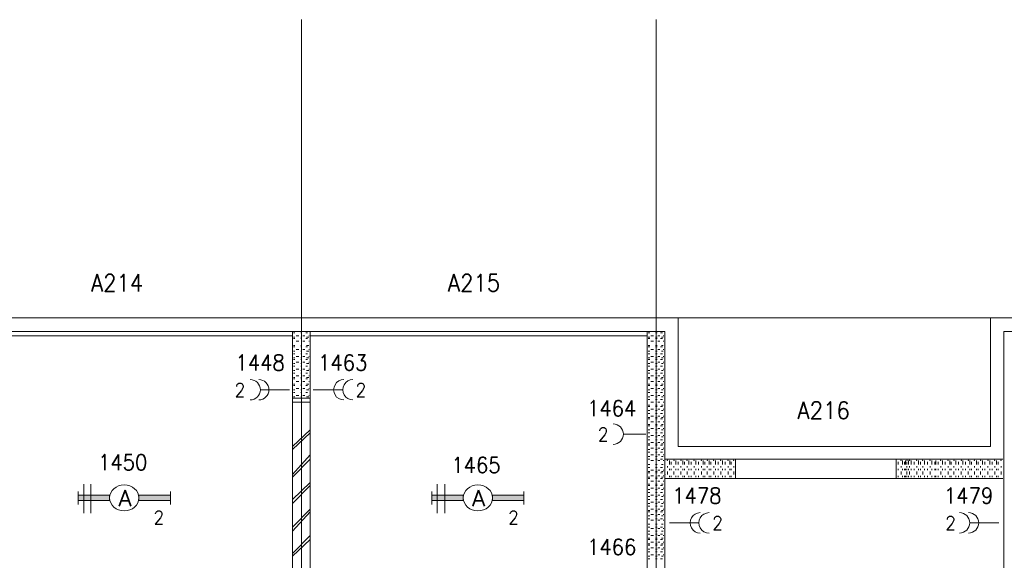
# Model space of a CAD drawing. Header units: metres. Extents: x -167 to -48, y -1901 to -1817.
# Tile 34 of 55: x -98.69 to -87.59, y -1844.7 to -1838.6. Entities that reach past the tile are written whole.
import ezdxf
from ezdxf.enums import TextEntityAlignment as Align

# ---------------------------------------------------------------- set-up
doc = ezdxf.new("R2010")
doc.units = ezdxf.units.M
doc.header["$MEASUREMENT"] = 0
doc.layers.add('Level 1', color=1, linetype='Continuous', lineweight=0)
doc.styles.add('Style-STANDARD', font='STANDARD.shx')

# ---------------------------------------------------------------- blocks, each defined once
blk = doc.blocks.new('1260')
at = {"layer": 'Level 1', "color": 1, "linetype": 'Continuous', "lineweight": 0}
for p, q in [((-630.0001, -100), (-630.0001, 100)), ((630.0001, -100), (630.0001, 100))]:
    blk.add_line(p, q, dxfattribs=at)
blk.add_circle((0, 0), 200, dxfattribs=at)
at = {"layer": 'Level 1', "color": 1, "linetype": 'Continuous', "lineweight": 0, "extrusion": (0, 0, -1)}
blk.add_solid([(200, 40), (630.0001, 40), (200, -40), (630.0001, -40)], dxfattribs=at)
at = {"layer": 'Level 1', "color": 1, "linetype": 'Continuous', "lineweight": 0}
blk.add_solid([(200, -40), (630.0001, -40), (200, 40), (630.0001, 40)], dxfattribs=at)
for points in [[(-200, 40), (-630.0001, 40), (-630.0001, -40), (-200, -40)], [(200, -40), (630.0001, -40), (630.0001, 40), (200, 40)]]:
    blk.add_3dface(points, dxfattribs=at)
at = {"layer": 'Level 1', "color": 1, "linetype": 'Continuous', "lineweight": 0, "style": 'Style-STANDARD'}
blk.add_text('A', height=250, dxfattribs=at).set_placement((-77.7681, -128.6793))

msp = doc.modelspace()

# ---------------------------------------------------------------- linework, layer by layer
at = {"layer": 'Level 1', "color": 11, "linetype": 'Continuous', "lineweight": 0}
for p, q in [((-95.511, -1838.601), (-95.511, -1865.352)), ((-91.515, -1838.601), (-91.515, -1865.258)), ((-153.351, -1841.961), (-53.808, -1841.961))]:
    msp.add_line(p, q, dxfattribs=at)
at = {"layer": 'Level 1', "color": 1, "linetype": 'Continuous', "lineweight": 0}
for p, q in [((-147.701, -1841.961), (-91.267, -1841.961)), ((-91.267, -1841.961), (-91.267, -1843.414)), ((-87.748, -1841.961), (-87.748, -1843.414)), ((-87.748, -1841.961), (-63.294, -1841.961)), ((-147.548, -1842.117), (-91.416, -1842.117)), ((-99.412, -1842.164), (-95.613, -1842.164)), ((-95.613, -1842.117), (-95.613, -1849.492)), ((-95.601, -1842.133), (-95.584, -1842.133)), ((-95.601, -1842.18), (-95.584, -1842.18)), ((-95.601, -1842.195), (-95.584, -1842.195)), ((-95.572, -1842.164), (-95.539, -1842.164)), ((-95.519, -1842.133), (-95.505, -1842.133)), ((-95.519, -1842.18), (-95.505, -1842.18)), ((-95.519, -1842.195), (-95.505, -1842.195)), ((-95.494, -1842.164), (-95.474, -1842.164)), ((-95.46, -1842.133), (-95.441, -1842.133)), ((-95.46, -1842.195), (-95.441, -1842.195)), ((-95.453, -1842.18), (-95.429, -1842.18)), ((-95.429, -1842.164), (-95.423, -1842.164)), ((-95.412, -1842.117), (-95.412, -1849.492)), ((-95.412, -1842.164), (-91.617, -1842.164)), ((-91.617, -1842.117), (-91.617, -1849.492)), ((-91.605, -1842.133), (-91.587, -1842.133)), ((-91.605, -1842.18), (-91.587, -1842.18)), ((-91.605, -1842.195), (-91.587, -1842.195)), ((-91.576, -1842.164), (-91.546, -1842.164)), ((-91.523, -1842.133), (-91.505, -1842.133)), ((-91.523, -1842.18), (-91.505, -1842.18)), ((-91.523, -1842.195), (-91.505, -1842.195)), ((-91.494, -1842.164), (-91.474, -1842.164)), ((-91.464, -1842.133), (-91.445, -1842.133)), ((-91.464, -1842.195), (-91.445, -1842.195)), ((-91.453, -1842.18), (-91.437, -1842.18)), ((-91.437, -1842.164), (-91.427, -1842.164)), ((-91.416, -1842.117), (-91.416, -1849.492)), ((-87.597, -1842.117), (-87.597, -1849.492)), ((-87.597, -1842.117), (-63.443, -1842.117)), ((-95.601, -1842.273), (-95.584, -1842.273)), ((-95.601, -1842.289), (-95.584, -1842.289)), ((-95.572, -1842.227), (-95.539, -1842.227)), ((-95.572, -1842.32), (-95.539, -1842.32)), ((-95.519, -1842.273), (-95.505, -1842.273)), ((-95.519, -1842.289), (-95.505, -1842.289)), ((-95.494, -1842.227), (-95.474, -1842.227)), ((-95.494, -1842.32), (-95.474, -1842.32)), ((-95.46, -1842.289), (-95.441, -1842.289)), ((-95.453, -1842.273), (-95.429, -1842.273)), ((-95.429, -1842.227), (-95.423, -1842.227)), ((-95.429, -1842.32), (-95.423, -1842.32)), ((-91.605, -1842.273), (-91.587, -1842.273)), ((-91.605, -1842.289), (-91.587, -1842.289)), ((-91.576, -1842.227), (-91.546, -1842.227)), ((-91.576, -1842.32), (-91.546, -1842.32)), ((-91.523, -1842.273), (-91.505, -1842.273)), ((-91.523, -1842.289), (-91.505, -1842.289)), ((-91.494, -1842.227), (-91.474, -1842.227)), ((-91.494, -1842.32), (-91.474, -1842.32)), ((-91.464, -1842.289), (-91.445, -1842.289)), ((-91.453, -1842.273), (-91.437, -1842.273)), ((-91.437, -1842.227), (-91.427, -1842.227)), ((-91.437, -1842.32), (-91.427, -1842.32)), ((-95.601, -1842.336), (-95.584, -1842.336)), ((-95.601, -1842.367), (-95.584, -1842.367)), ((-95.601, -1842.414), (-95.584, -1842.414)), ((-95.601, -1842.43), (-95.584, -1842.43)), ((-95.572, -1842.399), (-95.539, -1842.399)), ((-95.519, -1842.336), (-95.505, -1842.336)), ((-95.519, -1842.367), (-95.505, -1842.367)), ((-95.519, -1842.414), (-95.505, -1842.414)), ((-95.519, -1842.43), (-95.505, -1842.43)), ((-95.494, -1842.399), (-95.474, -1842.399)), ((-95.46, -1842.367), (-95.441, -1842.367)), ((-95.46, -1842.43), (-95.441, -1842.43)), ((-95.453, -1842.336), (-95.429, -1842.336)), ((-95.453, -1842.414), (-95.429, -1842.414)), ((-95.429, -1842.399), (-95.423, -1842.399)), ((-91.605, -1842.336), (-91.587, -1842.336)), ((-91.605, -1842.367), (-91.587, -1842.367)), ((-91.605, -1842.414), (-91.587, -1842.414)), ((-91.605, -1842.43), (-91.587, -1842.43)), ((-91.576, -1842.399), (-91.546, -1842.399)), ((-91.523, -1842.336), (-91.505, -1842.336)), ((-91.523, -1842.367), (-91.505, -1842.367)), ((-91.523, -1842.414), (-91.505, -1842.414)), ((-91.523, -1842.43), (-91.505, -1842.43)), ((-91.494, -1842.399), (-91.474, -1842.399)), ((-91.464, -1842.367), (-91.445, -1842.367)), ((-91.464, -1842.43), (-91.445, -1842.43)), ((-91.453, -1842.336), (-91.437, -1842.336)), ((-91.453, -1842.414), (-91.437, -1842.414)), ((-91.437, -1842.399), (-91.427, -1842.399)), ((-95.601, -1842.477), (-95.584, -1842.477)), ((-95.601, -1842.508), (-95.584, -1842.508)), ((-95.572, -1842.461), (-95.539, -1842.461)), ((-95.572, -1842.539), (-95.539, -1842.539)), ((-95.519, -1842.477), (-95.505, -1842.477)), ((-95.519, -1842.508), (-95.505, -1842.508)), ((-95.494, -1842.461), (-95.474, -1842.461)), ((-95.494, -1842.539), (-95.474, -1842.539)), ((-95.46, -1842.508), (-95.441, -1842.508)), ((-95.453, -1842.477), (-95.429, -1842.477)), ((-95.429, -1842.461), (-95.423, -1842.461)), ((-95.429, -1842.539), (-95.423, -1842.539)), ((-91.605, -1842.477), (-91.587, -1842.477)), ((-91.605, -1842.508), (-91.587, -1842.508)), ((-91.576, -1842.461), (-91.546, -1842.461)), ((-91.576, -1842.539), (-91.546, -1842.539)), ((-91.523, -1842.477), (-91.505, -1842.477)), ((-91.523, -1842.508), (-91.505, -1842.508)), ((-91.494, -1842.461), (-91.474, -1842.461)), ((-91.494, -1842.539), (-91.474, -1842.539)), ((-91.464, -1842.508), (-91.445, -1842.508)), ((-91.453, -1842.477), (-91.437, -1842.477)), ((-91.437, -1842.461), (-91.427, -1842.461)), ((-91.437, -1842.539), (-91.427, -1842.539)), ((-95.601, -1842.555), (-95.584, -1842.555)), ((-95.601, -1842.586), (-95.584, -1842.586)), ((-95.601, -1842.633), (-95.584, -1842.633)), ((-95.601, -1842.649), (-95.584, -1842.649)), ((-95.572, -1842.617), (-95.539, -1842.617)), ((-95.519, -1842.555), (-95.505, -1842.555)), ((-95.519, -1842.586), (-95.505, -1842.586)), ((-95.519, -1842.633), (-95.505, -1842.633)), ((-95.519, -1842.649), (-95.505, -1842.649)), ((-95.494, -1842.617), (-95.474, -1842.617)), ((-95.46, -1842.586), (-95.441, -1842.586)), ((-95.46, -1842.649), (-95.441, -1842.649)), ((-95.453, -1842.555), (-95.429, -1842.555)), ((-95.453, -1842.633), (-95.429, -1842.633)), ((-95.429, -1842.617), (-95.423, -1842.617)), ((-91.605, -1842.555), (-91.587, -1842.555)), ((-91.605, -1842.586), (-91.587, -1842.586)), ((-91.605, -1842.633), (-91.587, -1842.633)), ((-91.605, -1842.649), (-91.587, -1842.649)), ((-91.576, -1842.617), (-91.546, -1842.617)), ((-91.523, -1842.555), (-91.505, -1842.555)), ((-91.523, -1842.586), (-91.505, -1842.586)), ((-91.523, -1842.633), (-91.505, -1842.633)), ((-91.523, -1842.649), (-91.505, -1842.649)), ((-91.494, -1842.617), (-91.474, -1842.617)), ((-91.464, -1842.586), (-91.445, -1842.586)), ((-91.464, -1842.649), (-91.445, -1842.649)), ((-91.453, -1842.555), (-91.437, -1842.555)), ((-91.453, -1842.633), (-91.437, -1842.633)), ((-91.437, -1842.617), (-91.427, -1842.617)), ((-95.966, -1842.773), (-95.646, -1842.773)), ((-95.601, -1842.711), (-95.584, -1842.711)), ((-95.601, -1842.726), (-95.584, -1842.726)), ((-95.601, -1842.773), (-95.584, -1842.773)), ((-95.572, -1842.68), (-95.539, -1842.68)), ((-95.572, -1842.758), (-95.539, -1842.758)), ((-95.519, -1842.711), (-95.505, -1842.711)), ((-95.519, -1842.726), (-95.505, -1842.726)), ((-95.519, -1842.773), (-95.505, -1842.773)), ((-95.494, -1842.68), (-95.474, -1842.68)), ((-95.494, -1842.758), (-95.474, -1842.758)), ((-95.46, -1842.726), (-95.441, -1842.726)), ((-95.453, -1842.711), (-95.429, -1842.711)), ((-95.453, -1842.773), (-95.429, -1842.773)), ((-95.429, -1842.68), (-95.423, -1842.68)), ((-95.429, -1842.758), (-95.423, -1842.758)), ((-95.05, -1842.773), (-95.378, -1842.773)), ((-91.605, -1842.711), (-91.587, -1842.711)), ((-91.605, -1842.726), (-91.587, -1842.726)), ((-91.605, -1842.773), (-91.587, -1842.773)), ((-91.576, -1842.68), (-91.546, -1842.68)), ((-91.576, -1842.758), (-91.546, -1842.758)), ((-91.523, -1842.711), (-91.505, -1842.711)), ((-91.523, -1842.726), (-91.505, -1842.726)), ((-91.523, -1842.773), (-91.505, -1842.773)), ((-91.494, -1842.68), (-91.474, -1842.68)), ((-91.494, -1842.758), (-91.474, -1842.758)), ((-91.464, -1842.726), (-91.445, -1842.726)), ((-91.453, -1842.711), (-91.437, -1842.711)), ((-91.453, -1842.773), (-91.437, -1842.773)), ((-91.437, -1842.68), (-91.427, -1842.68)), ((-91.437, -1842.758), (-91.427, -1842.758)), ((-95.613, -1842.867), (-95.412, -1842.867)), ((-95.601, -1842.805), (-95.584, -1842.805)), ((-95.601, -1842.852), (-95.584, -1842.852)), ((-95.572, -1842.836), (-95.539, -1842.836)), ((-95.519, -1842.805), (-95.505, -1842.805)), ((-95.519, -1842.852), (-95.505, -1842.852)), ((-95.494, -1842.836), (-95.474, -1842.836)), ((-95.46, -1842.805), (-95.441, -1842.805)), ((-95.453, -1842.852), (-95.429, -1842.852)), ((-95.429, -1842.836), (-95.423, -1842.836)), ((-91.605, -1842.805), (-91.587, -1842.805)), ((-91.605, -1842.852), (-91.587, -1842.852)), ((-91.605, -1842.883), (-91.587, -1842.883)), ((-91.576, -1842.836), (-91.546, -1842.836)), ((-91.523, -1842.805), (-91.505, -1842.805)), ((-91.523, -1842.852), (-91.505, -1842.852)), ((-91.523, -1842.883), (-91.505, -1842.883)), ((-91.494, -1842.836), (-91.474, -1842.836)), ((-91.464, -1842.805), (-91.445, -1842.805)), ((-91.464, -1842.883), (-91.445, -1842.883)), ((-91.453, -1842.852), (-91.437, -1842.852)), ((-91.437, -1842.836), (-91.427, -1842.836)), ((-95.613, -1842.914), (-95.412, -1842.914)), ((-91.605, -1842.945), (-91.587, -1842.945)), ((-91.605, -1842.961), (-91.587, -1842.961)), ((-91.576, -1842.914), (-91.546, -1842.914)), ((-91.576, -1842.992), (-91.546, -1842.992)), ((-91.523, -1842.945), (-91.505, -1842.945)), ((-91.523, -1842.961), (-91.505, -1842.961)), ((-91.494, -1842.914), (-91.474, -1842.914)), ((-91.494, -1842.992), (-91.474, -1842.992)), ((-91.464, -1842.961), (-91.445, -1842.961)), ((-91.453, -1842.945), (-91.437, -1842.945)), ((-91.437, -1842.914), (-91.427, -1842.914)), ((-91.437, -1842.992), (-91.427, -1842.992)), ((-91.605, -1843.008), (-91.587, -1843.008)), ((-91.605, -1843.039), (-91.587, -1843.039)), ((-91.605, -1843.086), (-91.587, -1843.086)), ((-91.605, -1843.102), (-91.587, -1843.102)), ((-91.576, -1843.07), (-91.546, -1843.07)), ((-91.523, -1843.008), (-91.505, -1843.008)), ((-91.523, -1843.039), (-91.505, -1843.039)), ((-91.523, -1843.086), (-91.505, -1843.086)), ((-91.523, -1843.102), (-91.505, -1843.102)), ((-91.494, -1843.07), (-91.474, -1843.07)), ((-91.464, -1843.039), (-91.445, -1843.039)), ((-91.464, -1843.102), (-91.445, -1843.102)), ((-91.453, -1843.008), (-91.437, -1843.008)), ((-91.453, -1843.086), (-91.437, -1843.086)), ((-91.437, -1843.07), (-91.427, -1843.07)), ((-91.605, -1843.164), (-91.587, -1843.164)), ((-91.605, -1843.18), (-91.587, -1843.18)), ((-91.576, -1843.133), (-91.546, -1843.133)), ((-91.576, -1843.211), (-91.546, -1843.211)), ((-91.523, -1843.164), (-91.505, -1843.164)), ((-91.523, -1843.18), (-91.505, -1843.18)), ((-91.494, -1843.133), (-91.474, -1843.133)), ((-91.494, -1843.211), (-91.474, -1843.211)), ((-91.464, -1843.18), (-91.445, -1843.18)), ((-91.453, -1843.164), (-91.437, -1843.164)), ((-91.437, -1843.133), (-91.427, -1843.133)), ((-91.437, -1843.211), (-91.427, -1843.211)), ((-95.412, -1843.226), (-95.613, -1843.414)), ((-95.412, -1843.258), (-95.613, -1843.445)), ((-91.632, -1843.273), (-91.878, -1843.273)), ((-91.605, -1843.226), (-91.587, -1843.226)), ((-91.605, -1843.258), (-91.587, -1843.258)), ((-91.605, -1843.305), (-91.587, -1843.305)), ((-91.576, -1843.289), (-91.546, -1843.289)), ((-91.523, -1843.226), (-91.505, -1843.226)), ((-91.523, -1843.258), (-91.505, -1843.258)), ((-91.523, -1843.305), (-91.505, -1843.305)), ((-91.494, -1843.289), (-91.474, -1843.289)), ((-91.464, -1843.258), (-91.445, -1843.258)), ((-91.453, -1843.226), (-91.437, -1843.226)), ((-91.453, -1843.305), (-91.437, -1843.305)), ((-91.437, -1843.289), (-91.427, -1843.289)), ((-91.605, -1843.336), (-91.587, -1843.336)), ((-91.605, -1843.383), (-91.587, -1843.383)), ((-91.605, -1843.398), (-91.587, -1843.398)), ((-91.576, -1843.367), (-91.546, -1843.367)), ((-91.576, -1843.43), (-91.546, -1843.43)), ((-91.523, -1843.336), (-91.505, -1843.336)), ((-91.523, -1843.383), (-91.505, -1843.383)), ((-91.523, -1843.398), (-91.505, -1843.398)), ((-91.494, -1843.367), (-91.474, -1843.367)), ((-91.494, -1843.43), (-91.474, -1843.43)), ((-91.464, -1843.336), (-91.445, -1843.336)), ((-91.464, -1843.398), (-91.445, -1843.398)), ((-91.453, -1843.383), (-91.437, -1843.383)), ((-91.437, -1843.367), (-91.427, -1843.367)), ((-91.437, -1843.43), (-91.427, -1843.43)), ((-91.267, -1843.414), (-87.748, -1843.414)), ((-95.412, -1843.508), (-95.613, -1843.727)), ((-91.605, -1843.445), (-91.587, -1843.445)), ((-91.605, -1843.476), (-91.587, -1843.476)), ((-91.605, -1843.524), (-91.587, -1843.524)), ((-91.576, -1843.508), (-91.546, -1843.508)), ((-91.523, -1843.445), (-91.505, -1843.445)), ((-91.523, -1843.476), (-91.505, -1843.476)), ((-91.523, -1843.524), (-91.505, -1843.524)), ((-91.494, -1843.508), (-91.474, -1843.508)), ((-91.464, -1843.476), (-91.445, -1843.476)), ((-91.453, -1843.445), (-91.437, -1843.445)), ((-91.453, -1843.524), (-91.437, -1843.524)), ((-91.437, -1843.508), (-91.427, -1843.508)), ((-95.412, -1843.555), (-95.613, -1843.758)), ((-91.605, -1843.555), (-91.587, -1843.555)), ((-91.605, -1843.617), (-91.587, -1843.617)), ((-91.605, -1843.648), (-91.587, -1843.648)), ((-91.576, -1843.57), (-91.546, -1843.57)), ((-91.523, -1843.555), (-91.505, -1843.555)), ((-91.523, -1843.617), (-91.505, -1843.617)), ((-91.523, -1843.648), (-91.505, -1843.648)), ((-91.494, -1843.57), (-91.474, -1843.57)), ((-91.464, -1843.555), (-91.445, -1843.555)), ((-91.464, -1843.648), (-91.445, -1843.648)), ((-91.453, -1843.617), (-91.437, -1843.617)), ((-91.437, -1843.57), (-91.427, -1843.57)), ((-90.619, -1843.555), (-91.416, -1843.555)), ((-91.416, -1843.617), (-91.416, -1843.586)), ((-91.388, -1843.648), (-91.388, -1843.633)), ((-91.363, -1843.617), (-91.363, -1843.57)), ((-91.345, -1843.617), (-91.345, -1843.586)), ((-91.314, -1843.648), (-91.314, -1843.633)), ((-91.293, -1843.617), (-91.293, -1843.57)), ((-91.267, -1843.617), (-91.267, -1843.586)), ((-91.236, -1843.648), (-91.236, -1843.633)), ((-91.214, -1843.617), (-91.214, -1843.57)), ((-91.197, -1843.617), (-91.197, -1843.586)), ((-91.166, -1843.648), (-91.166, -1843.633)), ((-91.146, -1843.617), (-91.146, -1843.57)), ((-91.119, -1843.617), (-91.119, -1843.586)), ((-91.087, -1843.648), (-91.087, -1843.633)), ((-91.068, -1843.617), (-91.068, -1843.57)), ((-91.037, -1843.617), (-91.037, -1843.586)), ((-91.005, -1843.648), (-91.005, -1843.633)), ((-90.986, -1843.617), (-90.986, -1843.57)), ((-90.966, -1843.617), (-90.966, -1843.586)), ((-90.939, -1843.648), (-90.939, -1843.633)), ((-90.916, -1843.617), (-90.916, -1843.57)), ((-90.898, -1843.617), (-90.898, -1843.586)), ((-90.865, -1843.648), (-90.865, -1843.633)), ((-90.845, -1843.617), (-90.845, -1843.57)), ((-90.816, -1843.617), (-90.816, -1843.586)), ((-90.787, -1843.648), (-90.787, -1843.633)), ((-90.767, -1843.617), (-90.767, -1843.57)), ((-90.738, -1843.617), (-90.738, -1843.586)), ((-90.705, -1843.648), (-90.705, -1843.633)), ((-90.685, -1843.617), (-90.685, -1843.57)), ((-90.668, -1843.617), (-90.668, -1843.586)), ((-90.64, -1843.648), (-90.64, -1843.633)), ((-90.619, -1843.555), (-90.619, -1843.773)), ((-90.619, -1843.555), (-88.812, -1843.555)), ((-90.619, -1843.617), (-90.619, -1843.57)), ((-88.812, -1843.555), (-88.812, -1843.773)), ((-87.609, -1843.555), (-88.812, -1843.555)), ((-88.787, -1843.617), (-88.787, -1843.586)), ((-88.755, -1843.648), (-88.755, -1843.633)), ((-88.738, -1843.617), (-88.738, -1843.57)), ((-88.716, -1843.617), (-88.716, -1843.586)), ((-88.705, -1843.617), (-88.705, -1843.57)), ((-88.689, -1843.617), (-88.689, -1843.586)), ((-88.689, -1843.648), (-88.689, -1843.633)), ((-88.671, -1843.617), (-88.671, -1843.57)), ((-88.66, -1843.648), (-88.66, -1843.633)), ((-88.64, -1843.617), (-88.64, -1843.57)), ((-88.64, -1843.617), (-88.64, -1843.586)), ((-88.607, -1843.617), (-88.607, -1843.586)), ((-88.578, -1843.648), (-88.578, -1843.633)), ((-88.558, -1843.617), (-88.558, -1843.57)), ((-88.537, -1843.617), (-88.537, -1843.586)), ((-88.511, -1843.648), (-88.511, -1843.633)), ((-88.492, -1843.617), (-88.492, -1843.57)), ((-88.459, -1843.617), (-88.459, -1843.586)), ((-88.429, -1843.648), (-88.429, -1843.633)), ((-88.41, -1843.617), (-88.41, -1843.57)), ((-88.376, -1843.617), (-88.376, -1843.586)), ((-88.363, -1843.617), (-88.363, -1843.57)), ((-88.339, -1843.617), (-88.339, -1843.586)), ((-88.308, -1843.648), (-88.308, -1843.633)), ((-88.288, -1843.617), (-88.288, -1843.57)), ((-88.257, -1843.617), (-88.257, -1843.586)), ((-88.226, -1843.648), (-88.226, -1843.633)), ((-88.207, -1843.617), (-88.207, -1843.57)), ((-88.191, -1843.617), (-88.191, -1843.586)), ((-88.16, -1843.648), (-88.16, -1843.633)), ((-88.14, -1843.617), (-88.14, -1843.57)), ((-88.109, -1843.617), (-88.109, -1843.586)), ((-88.078, -1843.648), (-88.078, -1843.633)), ((-88.06, -1843.617), (-88.06, -1843.57)), ((-88.031, -1843.617), (-88.031, -1843.586)), ((-87.999, -1843.648), (-87.999, -1843.633)), ((-87.982, -1843.617), (-87.982, -1843.57)), ((-87.96, -1843.617), (-87.96, -1843.586)), ((-87.929, -1843.648), (-87.929, -1843.633)), ((-87.906, -1843.617), (-87.906, -1843.57)), ((-87.888, -1843.617), (-87.888, -1843.586)), ((-87.859, -1843.648), (-87.859, -1843.633)), ((-87.839, -1843.617), (-87.839, -1843.57)), ((-87.81, -1843.617), (-87.81, -1843.586)), ((-87.777, -1843.648), (-87.777, -1843.633)), ((-87.757, -1843.617), (-87.757, -1843.57)), ((-87.728, -1843.617), (-87.728, -1843.586)), ((-87.699, -1843.648), (-87.699, -1843.633)), ((-87.679, -1843.617), (-87.679, -1843.57)), ((-87.662, -1843.617), (-87.662, -1843.586)), ((-87.628, -1843.648), (-87.628, -1843.633)), ((-91.617, -1843.711), (-91.617, -1843.898)), ((-91.617, -1843.742), (-91.617, -1843.727)), ((-91.605, -1843.695), (-91.587, -1843.695)), ((-91.605, -1843.711), (-91.587, -1843.711)), ((-91.605, -1843.758), (-91.587, -1843.758)), ((-91.576, -1843.68), (-91.546, -1843.68)), ((-91.576, -1843.742), (-91.546, -1843.742)), ((-91.523, -1843.695), (-91.505, -1843.695)), ((-91.523, -1843.711), (-91.505, -1843.711)), ((-91.523, -1843.758), (-91.505, -1843.758)), ((-91.494, -1843.68), (-91.474, -1843.68)), ((-91.494, -1843.742), (-91.474, -1843.742)), ((-91.464, -1843.711), (-91.445, -1843.711)), ((-91.453, -1843.695), (-91.437, -1843.695)), ((-91.453, -1843.758), (-91.437, -1843.758)), ((-91.437, -1843.68), (-91.427, -1843.68)), ((-91.437, -1843.742), (-91.427, -1843.742)), ((-91.416, -1843.68), (-91.416, -1843.664)), ((-91.416, -1843.758), (-91.416, -1843.742)), ((-91.388, -1843.727), (-91.388, -1843.695)), ((-91.363, -1843.68), (-91.363, -1843.664)), ((-91.363, -1843.758), (-91.363, -1843.742)), ((-91.345, -1843.68), (-91.345, -1843.664)), ((-91.345, -1843.758), (-91.345, -1843.742)), ((-91.314, -1843.727), (-91.314, -1843.695)), ((-91.293, -1843.68), (-91.293, -1843.664)), ((-91.293, -1843.758), (-91.293, -1843.742)), ((-91.267, -1843.68), (-91.267, -1843.664)), ((-91.267, -1843.758), (-91.267, -1843.742)), ((-91.236, -1843.727), (-91.236, -1843.695)), ((-91.214, -1843.68), (-91.214, -1843.664)), ((-91.214, -1843.758), (-91.214, -1843.742)), ((-91.197, -1843.68), (-91.197, -1843.664)), ((-91.197, -1843.758), (-91.197, -1843.742)), ((-91.166, -1843.727), (-91.166, -1843.695)), ((-91.146, -1843.68), (-91.146, -1843.664)), ((-91.146, -1843.758), (-91.146, -1843.742)), ((-91.119, -1843.68), (-91.119, -1843.664)), ((-91.119, -1843.758), (-91.119, -1843.742)), ((-91.087, -1843.727), (-91.087, -1843.695)), ((-91.068, -1843.68), (-91.068, -1843.664)), ((-91.068, -1843.758), (-91.068, -1843.742)), ((-91.037, -1843.68), (-91.037, -1843.664)), ((-91.037, -1843.758), (-91.037, -1843.742)), ((-91.005, -1843.727), (-91.005, -1843.695)), ((-90.986, -1843.68), (-90.986, -1843.664)), ((-90.986, -1843.758), (-90.986, -1843.742)), ((-90.966, -1843.68), (-90.966, -1843.664)), ((-90.966, -1843.758), (-90.966, -1843.742)), ((-90.939, -1843.727), (-90.939, -1843.695)), ((-90.916, -1843.68), (-90.916, -1843.664)), ((-90.916, -1843.758), (-90.916, -1843.742)), ((-90.898, -1843.68), (-90.898, -1843.664)), ((-90.898, -1843.758), (-90.898, -1843.742)), ((-90.865, -1843.727), (-90.865, -1843.695)), ((-90.845, -1843.68), (-90.845, -1843.664)), ((-90.845, -1843.758), (-90.845, -1843.742)), ((-90.816, -1843.68), (-90.816, -1843.664)), ((-90.816, -1843.758), (-90.816, -1843.742)), ((-90.787, -1843.727), (-90.787, -1843.695)), ((-90.767, -1843.68), (-90.767, -1843.664)), ((-90.767, -1843.758), (-90.767, -1843.742)), ((-90.738, -1843.68), (-90.738, -1843.664)), ((-90.738, -1843.758), (-90.738, -1843.742)), ((-90.705, -1843.727), (-90.705, -1843.695)), ((-90.685, -1843.68), (-90.685, -1843.664)), ((-90.685, -1843.758), (-90.685, -1843.742)), ((-90.668, -1843.68), (-90.668, -1843.664)), ((-90.668, -1843.758), (-90.668, -1843.742)), ((-90.64, -1843.727), (-90.64, -1843.695)), ((-90.619, -1843.68), (-90.619, -1843.664)), ((-90.619, -1843.758), (-90.619, -1843.742)), ((-88.787, -1843.68), (-88.787, -1843.664)), ((-88.787, -1843.758), (-88.787, -1843.742)), ((-88.755, -1843.727), (-88.755, -1843.695)), ((-88.738, -1843.68), (-88.738, -1843.664)), ((-88.738, -1843.758), (-88.738, -1843.742)), ((-88.716, -1843.68), (-88.716, -1843.664)), ((-88.716, -1843.758), (-88.716, -1843.742)), ((-88.705, -1843.68), (-88.705, -1843.664)), ((-88.705, -1843.758), (-88.705, -1843.742)), ((-88.689, -1843.68), (-88.689, -1843.664)), ((-88.689, -1843.727), (-88.689, -1843.695)), ((-88.689, -1843.758), (-88.689, -1843.742)), ((-88.671, -1843.68), (-88.671, -1843.664)), ((-88.671, -1843.758), (-88.671, -1843.742)), ((-88.66, -1843.727), (-88.66, -1843.695)), ((-88.64, -1843.68), (-88.64, -1843.664)), ((-88.64, -1843.758), (-88.64, -1843.742)), ((-88.607, -1843.68), (-88.607, -1843.664)), ((-88.607, -1843.758), (-88.607, -1843.742)), ((-88.578, -1843.727), (-88.578, -1843.695)), ((-88.558, -1843.68), (-88.558, -1843.664)), ((-88.558, -1843.758), (-88.558, -1843.742)), ((-88.537, -1843.68), (-88.537, -1843.664)), ((-88.537, -1843.758), (-88.537, -1843.742)), ((-88.511, -1843.727), (-88.511, -1843.695)), ((-88.492, -1843.68), (-88.492, -1843.664)), ((-88.492, -1843.758), (-88.492, -1843.742)), ((-88.459, -1843.68), (-88.459, -1843.664)), ((-88.459, -1843.758), (-88.459, -1843.742)), ((-88.429, -1843.727), (-88.429, -1843.695)), ((-88.41, -1843.68), (-88.41, -1843.664)), ((-88.41, -1843.758), (-88.41, -1843.742)), ((-88.376, -1843.68), (-88.376, -1843.664)), ((-88.376, -1843.758), (-88.376, -1843.742)), ((-88.363, -1843.68), (-88.363, -1843.664)), ((-88.363, -1843.758), (-88.363, -1843.742)), ((-88.339, -1843.68), (-88.339, -1843.664)), ((-88.339, -1843.758), (-88.339, -1843.742)), ((-88.308, -1843.727), (-88.308, -1843.695)), ((-88.288, -1843.68), (-88.288, -1843.664)), ((-88.288, -1843.758), (-88.288, -1843.742)), ((-88.257, -1843.68), (-88.257, -1843.664)), ((-88.257, -1843.758), (-88.257, -1843.742)), ((-88.226, -1843.727), (-88.226, -1843.695)), ((-88.207, -1843.68), (-88.207, -1843.664)), ((-88.207, -1843.758), (-88.207, -1843.742)), ((-88.191, -1843.68), (-88.191, -1843.664)), ((-88.191, -1843.758), (-88.191, -1843.742)), ((-88.16, -1843.727), (-88.16, -1843.695)), ((-88.14, -1843.68), (-88.14, -1843.664)), ((-88.14, -1843.758), (-88.14, -1843.742)), ((-88.109, -1843.68), (-88.109, -1843.664)), ((-88.109, -1843.758), (-88.109, -1843.742)), ((-88.078, -1843.727), (-88.078, -1843.695)), ((-88.06, -1843.68), (-88.06, -1843.664)), ((-88.06, -1843.758), (-88.06, -1843.742)), ((-88.031, -1843.68), (-88.031, -1843.664)), ((-88.031, -1843.758), (-88.031, -1843.742)), ((-87.999, -1843.727), (-87.999, -1843.695)), ((-87.982, -1843.68), (-87.982, -1843.664)), ((-87.982, -1843.758), (-87.982, -1843.742)), ((-87.96, -1843.68), (-87.96, -1843.664)), ((-87.96, -1843.758), (-87.96, -1843.742)), ((-87.929, -1843.727), (-87.929, -1843.695)), ((-87.906, -1843.68), (-87.906, -1843.664)), ((-87.906, -1843.758), (-87.906, -1843.742)), ((-87.888, -1843.68), (-87.888, -1843.664)), ((-87.888, -1843.758), (-87.888, -1843.742)), ((-87.859, -1843.727), (-87.859, -1843.695)), ((-87.839, -1843.68), (-87.839, -1843.664)), ((-87.839, -1843.758), (-87.839, -1843.742)), ((-87.81, -1843.68), (-87.81, -1843.664)), ((-87.81, -1843.758), (-87.81, -1843.742)), ((-87.777, -1843.727), (-87.777, -1843.695)), ((-87.757, -1843.68), (-87.757, -1843.664)), ((-87.757, -1843.758), (-87.757, -1843.742)), ((-87.728, -1843.68), (-87.728, -1843.664)), ((-87.728, -1843.758), (-87.728, -1843.742)), ((-87.699, -1843.727), (-87.699, -1843.695)), ((-87.679, -1843.68), (-87.679, -1843.664)), ((-87.679, -1843.758), (-87.679, -1843.742)), ((-87.662, -1843.68), (-87.662, -1843.664)), ((-87.662, -1843.758), (-87.662, -1843.742)), ((-87.628, -1843.727), (-87.628, -1843.695)), ((-87.597, -1843.711), (-87.597, -1843.898)), ((-87.597, -1843.742), (-87.597, -1843.727)), ((-97.962, -1843.836), (-97.962, -1844.164)), ((-97.882, -1843.836), (-97.882, -1844.164)), ((-95.412, -1843.82), (-95.613, -1844.008)), ((-95.412, -1843.851), (-95.613, -1844.055)), ((-93.98, -1843.836), (-93.98, -1844.164)), ((-93.894, -1843.836), (-93.894, -1844.164)), ((-91.617, -1843.82), (-91.617, -1843.805)), ((-91.617, -1843.898), (-91.617, -1843.883)), ((-91.605, -1843.773), (-91.587, -1843.773)), ((-91.605, -1843.836), (-91.587, -1843.836)), ((-91.605, -1843.851), (-91.587, -1843.851)), ((-91.576, -1843.805), (-91.546, -1843.805)), ((-91.576, -1843.883), (-91.546, -1843.883)), ((-91.523, -1843.773), (-91.505, -1843.773)), ((-91.523, -1843.836), (-91.505, -1843.836)), ((-91.523, -1843.851), (-91.505, -1843.851)), ((-91.494, -1843.805), (-91.474, -1843.805)), ((-91.494, -1843.883), (-91.474, -1843.883)), ((-91.464, -1843.773), (-91.445, -1843.773)), ((-91.464, -1843.851), (-91.445, -1843.851)), ((-91.453, -1843.836), (-91.437, -1843.836)), ((-91.437, -1843.805), (-91.427, -1843.805)), ((-91.437, -1843.883), (-91.427, -1843.883)), ((-91.416, -1843.789), (-91.416, -1843.773)), ((-91.416, -1843.773), (-90.619, -1843.773)), ((-91.416, -1843.867), (-91.416, -1843.836)), ((-90.619, -1843.773), (-88.812, -1843.773)), ((-88.812, -1843.773), (-87.609, -1843.773)), ((-87.597, -1843.82), (-87.597, -1843.805)), ((-87.597, -1843.898), (-87.597, -1843.883)), ((-91.605, -1843.898), (-91.587, -1843.898)), ((-91.605, -1843.93), (-91.587, -1843.93)), ((-91.605, -1843.977), (-91.587, -1843.977)), ((-91.576, -1843.961), (-91.546, -1843.961)), ((-91.523, -1843.898), (-91.505, -1843.898)), ((-91.523, -1843.93), (-91.505, -1843.93)), ((-91.523, -1843.977), (-91.505, -1843.977)), ((-91.494, -1843.961), (-91.474, -1843.961)), ((-91.464, -1843.93), (-91.445, -1843.93)), ((-91.453, -1843.898), (-91.437, -1843.898)), ((-91.453, -1843.977), (-91.437, -1843.977)), ((-91.437, -1843.961), (-91.427, -1843.961)), ((-91.605, -1844.008), (-91.587, -1844.008)), ((-91.605, -1844.055), (-91.587, -1844.055)), ((-91.605, -1844.086), (-91.587, -1844.086)), ((-91.576, -1844.039), (-91.546, -1844.039)), ((-91.523, -1844.008), (-91.505, -1844.008)), ((-91.523, -1844.055), (-91.505, -1844.055)), ((-91.523, -1844.086), (-91.505, -1844.086)), ((-91.494, -1844.039), (-91.474, -1844.039)), ((-91.464, -1844.008), (-91.445, -1844.008)), ((-91.464, -1844.086), (-91.445, -1844.086)), ((-91.453, -1844.055), (-91.437, -1844.055)), ((-91.437, -1844.039), (-91.427, -1844.039)), ((-95.412, -1844.117), (-95.613, -1844.32)), ((-95.412, -1844.148), (-95.613, -1844.367)), ((-91.605, -1844.133), (-91.587, -1844.133)), ((-91.605, -1844.148), (-91.587, -1844.148)), ((-91.605, -1844.195), (-91.587, -1844.195)), ((-91.576, -1844.117), (-91.546, -1844.117)), ((-91.576, -1844.18), (-91.546, -1844.18)), ((-91.523, -1844.133), (-91.505, -1844.133)), ((-91.523, -1844.148), (-91.505, -1844.148)), ((-91.523, -1844.195), (-91.505, -1844.195)), ((-91.494, -1844.117), (-91.474, -1844.117)), ((-91.494, -1844.18), (-91.474, -1844.18)), ((-91.464, -1844.148), (-91.445, -1844.148)), ((-91.453, -1844.133), (-91.437, -1844.133)), ((-91.453, -1844.195), (-91.437, -1844.195)), ((-91.437, -1844.117), (-91.427, -1844.117)), ((-91.437, -1844.18), (-91.427, -1844.18)), ((-91.605, -1844.227), (-91.587, -1844.227)), ((-91.605, -1844.289), (-91.587, -1844.289)), ((-91.605, -1844.32), (-91.587, -1844.32)), ((-91.576, -1844.242), (-91.546, -1844.242)), ((-91.523, -1844.227), (-91.505, -1844.227)), ((-91.523, -1844.289), (-91.505, -1844.289)), ((-91.523, -1844.32), (-91.505, -1844.32)), ((-91.494, -1844.242), (-91.474, -1844.242)), ((-91.464, -1844.227), (-91.445, -1844.227)), ((-91.464, -1844.32), (-91.445, -1844.32)), ((-91.453, -1844.289), (-91.437, -1844.289)), ((-91.437, -1844.242), (-91.427, -1844.242)), ((-91.041, -1844.273), (-91.363, -1844.273)), ((-87.978, -1844.273), (-87.654, -1844.273)), ((-95.412, -1844.414), (-95.613, -1844.617)), ((-91.605, -1844.367), (-91.587, -1844.367)), ((-91.605, -1844.399), (-91.587, -1844.399)), ((-91.576, -1844.336), (-91.546, -1844.336)), ((-91.576, -1844.414), (-91.546, -1844.414)), ((-91.523, -1844.367), (-91.505, -1844.367)), ((-91.523, -1844.399), (-91.505, -1844.399)), ((-91.494, -1844.336), (-91.474, -1844.336)), ((-91.494, -1844.414), (-91.474, -1844.414)), ((-91.464, -1844.399), (-91.445, -1844.399)), ((-91.453, -1844.367), (-91.437, -1844.367)), ((-91.437, -1844.336), (-91.427, -1844.336)), ((-91.437, -1844.414), (-91.427, -1844.414)), ((-95.412, -1844.461), (-95.613, -1844.649)), ((-91.605, -1844.445), (-91.587, -1844.445)), ((-91.605, -1844.461), (-91.587, -1844.461)), ((-91.605, -1844.508), (-91.587, -1844.508)), ((-91.605, -1844.523), (-91.587, -1844.523)), ((-91.576, -1844.492), (-91.546, -1844.492)), ((-91.523, -1844.445), (-91.505, -1844.445)), ((-91.523, -1844.461), (-91.505, -1844.461)), ((-91.523, -1844.508), (-91.505, -1844.508)), ((-91.523, -1844.523), (-91.505, -1844.523)), ((-91.494, -1844.492), (-91.474, -1844.492)), ((-91.464, -1844.461), (-91.445, -1844.461)), ((-91.464, -1844.523), (-91.445, -1844.523)), ((-91.453, -1844.445), (-91.437, -1844.445)), ((-91.453, -1844.508), (-91.437, -1844.508)), ((-91.437, -1844.492), (-91.427, -1844.492)), ((-91.605, -1844.57), (-91.587, -1844.57)), ((-91.605, -1844.601), (-91.587, -1844.601)), ((-91.605, -1844.649), (-91.587, -1844.649)), ((-91.576, -1844.555), (-91.546, -1844.555)), ((-91.576, -1844.633), (-91.546, -1844.633)), ((-91.523, -1844.57), (-91.505, -1844.57)), ((-91.523, -1844.601), (-91.505, -1844.601)), ((-91.523, -1844.649), (-91.505, -1844.649)), ((-91.494, -1844.555), (-91.474, -1844.555)), ((-91.494, -1844.633), (-91.474, -1844.633)), ((-91.464, -1844.601), (-91.445, -1844.601)), ((-91.453, -1844.57), (-91.437, -1844.57)), ((-91.453, -1844.649), (-91.437, -1844.649)), ((-91.437, -1844.555), (-91.427, -1844.555)), ((-91.437, -1844.633), (-91.427, -1844.633)), ((-91.605, -1844.68), (-91.587, -1844.68)), ((-91.523, -1844.68), (-91.505, -1844.68)), ((-91.464, -1844.68), (-91.445, -1844.68))]:
    msp.add_line(p, q, dxfattribs=at)
for centre, start, end in [((-96.089, -1842.773), 270.0001, 90), ((-95.992, -1842.773), 270.0001, 90), ((-95.033, -1842.773), 90, 270.0002), ((-94.931, -1842.773), 90, 270.0002), ((-91.999, -1843.273), 270.0001, 90), ((-91.017, -1844.273), 90, 270.0002), ((-90.919, -1844.273), 90, 270.0002), ((-88.097, -1844.273), 270.0001, 90), ((-87.996, -1844.273), 270.0001, 90)]:
    msp.add_arc(centre, 0.115, start, end, dxfattribs=at)
for p in [(-91.388, -1843.57), (-91.314, -1843.57), (-91.236, -1843.57), (-91.166, -1843.57), (-91.087, -1843.57), (-91.005, -1843.57), (-90.939, -1843.57), (-90.865, -1843.57), (-90.787, -1843.57), (-90.705, -1843.57), (-90.64, -1843.57), (-88.755, -1843.57), (-88.689, -1843.57), (-88.66, -1843.57), (-88.578, -1843.57), (-88.511, -1843.57), (-88.429, -1843.57), (-88.308, -1843.57), (-88.226, -1843.57), (-88.16, -1843.57), (-88.078, -1843.57), (-87.999, -1843.57), (-87.929, -1843.57), (-87.859, -1843.57), (-87.777, -1843.57), (-87.699, -1843.57), (-87.628, -1843.57), (-91.416, -1843.727)]:
    msp.add_point(p, dxfattribs=at)

# ---------------------------------------------------------------- block references
at = {"layer": 'Level 1', "color": 1, "linetype": 'Continuous', "lineweight": 0, "xscale": 0.000824, "yscale": 0.000732}
for p in [(-97.507, -1843.992), (-93.523, -1843.992)]:
    msp.add_blockref('1260', p, dxfattribs=at)

# ---------------------------------------------------------------- texts
at = {"layer": 'Level 1', "color": 1, "linetype": 'Continuous', "lineweight": 0, "style": 'Style-STANDARD'}
for s, height, p in [('A214', 0.1933, (-97.587, -1841.664)), ('A215', 0.1933, (-93.566, -1841.664)), ('1448', 0.1777, (-95.976, -1842.555)), ('1463', 0.1777, (-95.045, -1842.555)), ('2', 0.152, (-96.204, -1842.852)), ('2', 0.152, (-94.841, -1842.852)), ('1464', 0.1777, (-92.016, -1843.07)), ('A216', 0.1933, (-89.627, -1843.102)), ('2', 0.152, (-92.112, -1843.352)), ('1450', 0.1777, (-97.525, -1843.68)), ('1465', 0.1777, (-93.545, -1843.711)), ('1478', 0.1777, (-91.056, -1844.055)), ('1479', 0.1777, (-87.995, -1844.055)), ('2', 0.152, (-97.118, -1844.289)), ('2', 0.152, (-93.122, -1844.289)), ('2', 0.152, (-90.823, -1844.351)), ('2', 0.152, (-88.198, -1844.351)), ('1466', 0.1777, (-92.016, -1844.633))]:
    msp.add_text(s, height=height, dxfattribs=at).set_placement(p, align=Align.CENTER)

doc.saveas('drawing.dxf')
